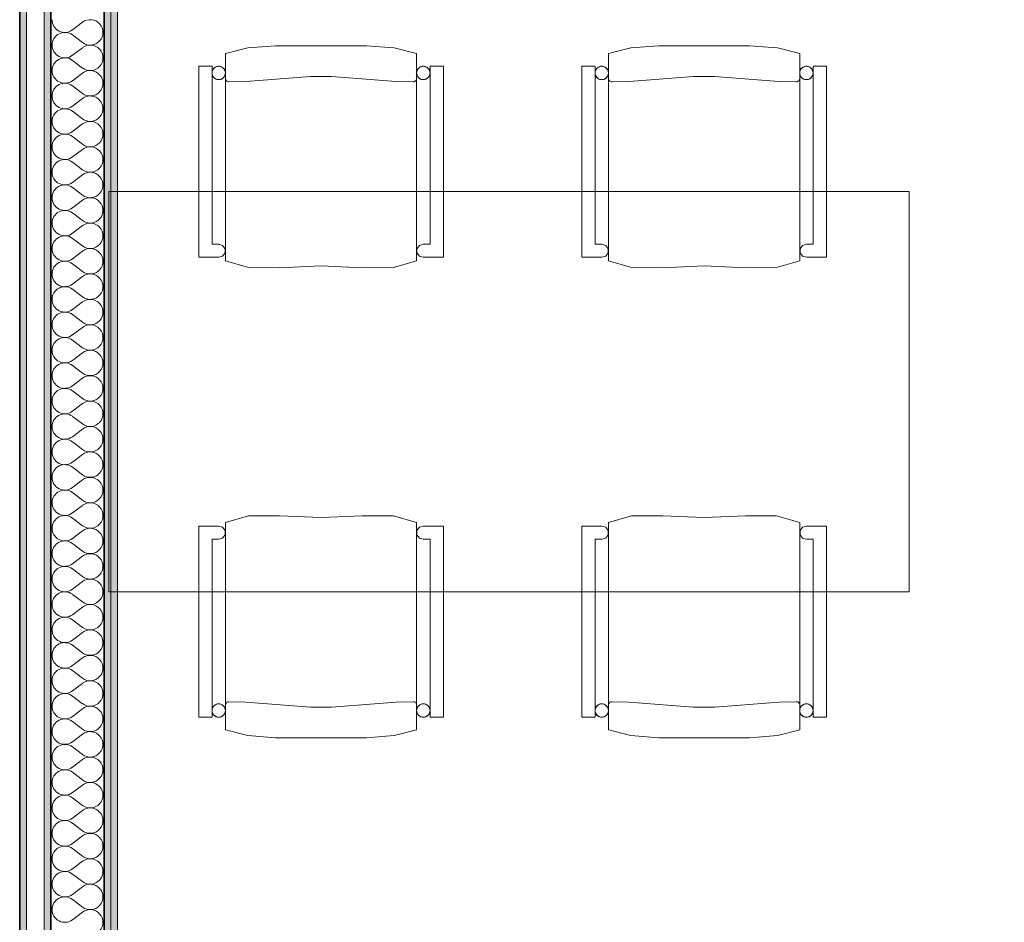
# Model space of a CAD drawing. Header units: centimetres. Extents: x -7.1 to 26.5, y -14.7 to 18.1.
# Tile 93 of 186: x 16.1 to 18.3, y -0.2 to 1.8. Entities that reach past the tile are written whole.
import ezdxf

# ---------------------------------------------------------------- set-up
doc = ezdxf.new("R2010")
doc.units = ezdxf.units.CM
doc.header["$LTSCALE"] = 10
doc.header["$PDMODE"] = 65
doc.linetypes.add('AUSGEZOGEN', pattern=[0])
for name, color, linetype in [('XR$1$015 Murs intérieurs', 7, 'Continuous'), ('XR$1$015 Murs intérieurs – Lignes de séparation des couches', 7, 'Continuous'), ('XR$1$065 Mobilier installé', 7, 'Continuous'), ('XR$1$080 Définition des locaux – Contour', 7, 'Continuous'), ('XR$2$105 Cotations100', 7, 'Continuous'), ('XR$3$015 Murs intérieurs – Hachures des composants', 7, 'Continuous')]:
    doc.layers.add(name, color=color, linetype=linetype)
doc.styles.add('ARIAL', font='arial.ttf')
doc.dimstyles.new('DIMSTYLE_3', dxfattribs={"dimtxt": 0.2, "dimasz": 0.3, "dimexe": 0, "dimexo": 0, "dimgap": 0.1, "dimtad": 2, "dimrnd": 0.005, "dimzin": 4, "dimdsep": 46, "dimtxsty": 'ARIAL', "dimblk1": 'ALL_ML_STRICH', "dimblk2": 'ALL_ML_STRICH', "dimsah": 1, "dimcen": 0, "dimclrd": 7, "dimclre": 7, "dimclrt": 7, "dimadec": 0, "dimazin": 0, "dimtfac": 1, "dimtdec": 0, "dimtix": 1, "dimtmove": 2, "dimatfit": 3, "dimfxl": 0, "dimtzin": 0, "dimlwd": 0, "dimlwe": 18, "dimarcsym": 0})

# ---------------------------------------------------------------- blocks, each defined once
blk = doc.blocks.new('ALL_ML_STRICH')
at = {"color": 0, "linetype": 'ByBlock', "lineweight": -2}
for p, q in [((0, -0.5), (0, 0.5)), ((-0.3, -0.3), (0.3, 0.3)), ((-1, 0), (0.5, 0))]:
    blk.add_line(p, q, dxfattribs=at)
blk = doc.blocks.new('*D212')
at = {"layer": 'DEFPOINTS', "color": 7, "linetype": 'AUSGEZOGEN', "lineweight": 18, "transparency": 16777216}
for p in [(15.9718, -0.1778), (14.0318, -0.5792), (14.0318, -0.7062)]:
    blk.add_point(p, dxfattribs=at)
at = {"layer": 'XR$2$105 Cotations100', "color": 7, "linetype": 'AUSGEZOGEN', "lineweight": -2, "transparency": 16777216}
for p, q in [((14.0318, -0.5792), (14.0318, -0.5792)), ((14.0318, -0.5792), (15.9718, -0.5792)), ((15.9718, -0.5792), (15.9718, -0.5792))]:
    blk.add_line(p, q, dxfattribs=at)
at = {"layer": 'XR$2$105 Cotations100', "color": 7, "linetype": 'AUSGEZOGEN', "lineweight": 18, "transparency": 16777216, "xscale": 0.3, "yscale": 0.3, "zscale": 0.3, "rotation": 180}
blk.add_blockref('ALL_ML_STRICH', (14.0318, -0.5792), dxfattribs=at)
at = {"layer": 'XR$2$105 Cotations100', "color": 7, "linetype": 'AUSGEZOGEN', "lineweight": 18, "transparency": 16777216, "xscale": 0.3, "yscale": 0.3, "zscale": 0.3}
blk.add_blockref('ALL_ML_STRICH', (15.9718, -0.5792), dxfattribs=at)
at = {"layer": 'XR$2$105 Cotations100', "color": 7, "linetype": 'AUSGEZOGEN', "lineweight": 18, "transparency": 16777216, "insert": (15.0137, -0.3758), "char_height": 0.2, "width": 0.64, "attachment_point": 5, "style": 'ARIAL'}
blk.add_mtext('\\W0.80;\\A1;{\\A1;{1.94\\H0.132000;\\S^ ;}}', dxfattribs=at)
blk = doc.blocks.new('COMPLEXOBJECT_207')
at = {"layer": 'XR$3$015 Murs intérieurs – Hachures des composants', "color": 8, "linetype": 'AUSGEZOGEN', "lineweight": 13, "transparency": 33554687}
for p, q in [((16.2632, 1.8229), (16.2403, 1.8057)), ((16.2632, 1.7771), (16.2403, 1.7943)), ((16.2632, 1.7657), (16.2403, 1.7486)), ((16.2632, 1.72), (16.2403, 1.7371)), ((16.2632, 1.7086), (16.2403, 1.6914)), ((16.2632, 1.6629), (16.2403, 1.68)), ((16.2632, 1.6514), (16.2403, 1.6343)), ((16.2632, 1.6057), (16.2403, 1.6229)), ((16.2632, 1.5943), (16.2403, 1.5771)), ((16.2632, 1.5486), (16.2403, 1.5657)), ((16.2632, 1.5371), (16.2403, 1.52)), ((16.2632, 1.4914), (16.2403, 1.5086)), ((16.2632, 1.48), (16.2403, 1.4629)), ((16.2632, 1.4343), (16.2403, 1.4514)), ((16.2632, 1.4229), (16.2403, 1.4057)), ((16.2632, 1.3771), (16.2403, 1.3943)), ((16.2632, 1.3657), (16.2403, 1.3486)), ((16.2632, 1.32), (16.2403, 1.3371)), ((16.2632, 1.3086), (16.2403, 1.2914)), ((16.2632, 1.2629), (16.2403, 1.28)), ((16.2632, 1.2514), (16.2403, 1.2343)), ((16.2632, 1.2057), (16.2403, 1.2229)), ((16.2632, 1.1943), (16.2403, 1.1771)), ((16.2632, 1.1486), (16.2403, 1.1657)), ((16.2632, 1.1371), (16.2403, 1.12)), ((16.2632, 1.0914), (16.2403, 1.1086)), ((16.2632, 1.08), (16.2403, 1.0629)), ((16.2632, 1.0343), (16.2403, 1.0514)), ((16.2632, 1.0229), (16.2403, 1.0057)), ((16.2632, 0.9771), (16.2403, 0.9943)), ((16.2632, 0.9657), (16.2403, 0.9486)), ((16.2632, 0.92), (16.2403, 0.9371)), ((16.2632, 0.9086), (16.2403, 0.8914)), ((16.2632, 0.8629), (16.2403, 0.88)), ((16.2632, 0.8514), (16.2403, 0.8343)), ((16.2632, 0.8057), (16.2403, 0.8229)), ((16.2632, 0.7943), (16.2403, 0.7771)), ((16.2632, 0.7486), (16.2403, 0.7657)), ((16.2632, 0.7371), (16.2403, 0.72)), ((16.2632, 0.6914), (16.2403, 0.7086)), ((16.2632, 0.68), (16.2403, 0.6629)), ((16.2632, 0.6343), (16.2403, 0.6514)), ((16.2632, 0.6229), (16.2403, 0.6057)), ((16.2632, 0.5771), (16.2403, 0.5943)), ((16.2632, 0.5657), (16.2403, 0.5486)), ((16.2632, 0.52), (16.2403, 0.5371)), ((16.2632, 0.5086), (16.2403, 0.4914)), ((16.2632, 0.4629), (16.2403, 0.48)), ((16.2632, 0.4514), (16.2403, 0.4343)), ((16.2632, 0.4057), (16.2403, 0.4229)), ((16.2632, 0.3943), (16.2403, 0.3771)), ((16.2632, 0.3486), (16.2403, 0.3657)), ((16.2632, 0.3371), (16.2403, 0.32)), ((16.2632, 0.2914), (16.2403, 0.3086)), ((16.2632, 0.28), (16.2403, 0.2629)), ((16.2632, 0.2343), (16.2403, 0.2514)), ((16.2632, 0.2229), (16.2403, 0.2057)), ((16.2632, 0.1771), (16.2403, 0.1943)), ((16.2632, 0.1657), (16.2403, 0.1486)), ((16.2632, 0.12), (16.2403, 0.1371)), ((16.2632, 0.1086), (16.2403, 0.0914)), ((16.2632, 0.0629), (16.2403, 0.08)), ((16.2632, 0.0514), (16.2403, 0.0343)), ((16.2632, 0.0057), (16.2403, 0.0229)), ((16.2632, -0.0057), (16.2403, -0.0229)), ((16.2632, -0.0514), (16.2403, -0.0343)), ((16.2632, -0.0629), (16.2403, -0.08)), ((16.2632, -0.1086), (16.2403, -0.0914)), ((16.2632, -0.12), (16.2403, -0.1371)), ((16.2632, -0.1657), (16.2403, -0.1486)), ((16.2632, -0.1771), (16.2403, -0.1943))]:
    blk.add_line(p, q, dxfattribs=at)
for centre, start, end in [((16.2232, 1.8286), 180, 306.8699), ((16.2803, 1.8), 233.1301, 126.8699), ((16.2232, 1.7714), 53.1301, 180), ((16.2232, 1.7714), 180, 306.8699), ((16.2803, 1.7429), 233.1301, 126.8699), ((16.2232, 1.7143), 53.1301, 180), ((16.2232, 1.7143), 180, 306.8699), ((16.2803, 1.6857), 233.1301, 126.8699), ((16.2232, 1.6571), 53.1301, 180), ((16.2232, 1.6571), 180, 306.8699), ((16.2803, 1.6286), 233.1301, 126.8699), ((16.2232, 1.6), 53.1301, 180), ((16.2232, 1.6), 180, 306.8699), ((16.2803, 1.5714), 233.1301, 126.8699), ((16.2232, 1.5429), 53.1301, 180), ((16.2232, 1.5429), 180, 306.8699), ((16.2803, 1.5143), 233.1301, 126.8699), ((16.2232, 1.4857), 53.1301, 180), ((16.2232, 1.4857), 180, 306.8699), ((16.2803, 1.4571), 233.1301, 126.8699), ((16.2232, 1.4286), 53.1301, 180), ((16.2232, 1.4286), 180, 306.8699), ((16.2803, 1.4), 233.1301, 126.8699), ((16.2232, 1.3714), 53.1301, 180), ((16.2232, 1.3714), 180, 306.8699), ((16.2803, 1.3429), 233.1301, 126.8699), ((16.2232, 1.3143), 53.1301, 180), ((16.2232, 1.3143), 180, 306.8699), ((16.2803, 1.2857), 233.1301, 126.8699), ((16.2232, 1.2571), 53.1301, 180), ((16.2232, 1.2571), 180, 306.8699), ((16.2803, 1.2286), 233.1301, 126.8699), ((16.2232, 1.2), 53.1301, 180), ((16.2232, 1.2), 180, 306.8699), ((16.2803, 1.1714), 233.1301, 126.8699), ((16.2232, 1.1429), 53.1301, 180), ((16.2232, 1.1429), 180, 306.8699), ((16.2803, 1.1143), 233.1301, 126.8699), ((16.2232, 1.0857), 53.1301, 180), ((16.2232, 1.0857), 180, 306.8699), ((16.2803, 1.0571), 233.1301, 126.8699), ((16.2232, 1.0286), 53.1301, 180), ((16.2232, 1.0286), 180, 306.8699), ((16.2803, 1), 233.1301, 126.8699), ((16.2232, 0.9714), 53.1301, 180), ((16.2232, 0.9714), 180, 306.8699), ((16.2803, 0.9429), 233.1301, 126.8699), ((16.2232, 0.9143), 53.1301, 180), ((16.2232, 0.9143), 180, 306.8699), ((16.2803, 0.8857), 233.1301, 126.8699), ((16.2232, 0.8571), 53.1301, 180), ((16.2232, 0.8571), 180, 306.8699), ((16.2803, 0.8286), 233.1301, 126.8699), ((16.2232, 0.8), 53.1301, 180), ((16.2232, 0.8), 180, 306.8699), ((16.2803, 0.7714), 233.1301, 126.8699), ((16.2232, 0.7429), 53.1301, 180), ((16.2232, 0.7429), 180, 306.8699), ((16.2803, 0.7143), 233.1301, 126.8699), ((16.2232, 0.6857), 53.1301, 180), ((16.2232, 0.6857), 180, 306.8699), ((16.2803, 0.6571), 233.1301, 126.8699), ((16.2232, 0.6286), 53.1301, 180), ((16.2232, 0.6286), 180, 306.8699), ((16.2803, 0.6), 233.1301, 126.8699), ((16.2232, 0.5714), 53.1301, 180), ((16.2232, 0.5714), 180, 306.8699), ((16.2803, 0.5429), 233.1301, 126.8699), ((16.2232, 0.5143), 53.1301, 180), ((16.2232, 0.5143), 180, 306.8699), ((16.2803, 0.4857), 233.1301, 126.8699), ((16.2232, 0.4571), 53.1301, 180), ((16.2232, 0.4571), 180, 306.8699), ((16.2803, 0.4286), 233.1301, 126.8699), ((16.2232, 0.4), 53.1301, 180), ((16.2232, 0.4), 180, 306.8699), ((16.2803, 0.3714), 233.1301, 126.8699), ((16.2232, 0.3429), 53.1301, 180), ((16.2232, 0.3429), 180, 306.8699), ((16.2803, 0.3143), 233.1301, 126.8699), ((16.2232, 0.2857), 53.1301, 180), ((16.2232, 0.2857), 180, 306.8699), ((16.2803, 0.2571), 233.1301, 126.8699), ((16.2232, 0.2286), 53.1301, 180), ((16.2232, 0.2286), 180, 306.8699), ((16.2803, 0.2), 233.1301, 126.8699), ((16.2232, 0.1714), 53.1301, 180), ((16.2232, 0.1714), 180, 306.8699), ((16.2803, 0.1429), 233.1301, 126.8699), ((16.2232, 0.1143), 53.1301, 180), ((16.2232, 0.1143), 180, 306.8699), ((16.2803, 0.0857), 233.1301, 126.8699), ((16.2232, 0.0571), 53.1301, 180), ((16.2232, 0.0571), 180, 306.8699), ((16.2803, 0.0286), 233.1301, 126.8699), ((16.2232, 0), 53.1301, 180), ((16.2232, 0), 180, 306.8699), ((16.2803, -0.0286), 233.1301, 126.8699), ((16.2232, -0.0571), 53.1301, 180), ((16.2232, -0.0571), 180, 306.8699), ((16.2803, -0.0857), 233.1301, 126.8699), ((16.2232, -0.1143), 53.1301, 180), ((16.2232, -0.1143), 180, 306.8699), ((16.2803, -0.1429), 233.1301, 126.8699), ((16.2232, -0.1714), 53.1301, 180), ((16.2232, -0.1714), 180, 306.8699), ((16.2803, -0.2), 233.1301, 126.8699)]:
    blk.add_arc(centre, 0.0286, start, end, dxfattribs=at)

msp = doc.modelspace()

# ---------------------------------------------------------------- hatches: boundary and pattern name
at = {"layer": 'XR$3$015 Murs intérieurs – Hachures des composants', "linetype": 'AUSGEZOGEN', "lineweight": 13, "true_color": 0x202020, "transparency": 33554687}
for points in [[(16.3268, 6.2235), (16.3268, -3.6465), (16.3418, -3.6465), (16.3418, 6.2235)], [(16.3118, 6.2085), (16.3118, -3.6465), (16.3268, -3.6465), (16.3268, 6.2085)], [(16.1768, 6.0735), (16.1768, -3.6465), (16.1918, -3.6465), (16.1918, 6.0735)], [(16.1218, 6.0385), (16.1218, -3.6465), (16.1368, -3.6465), (16.1368, 6.0385)]]:
    msp.add_hatch(color=250, dxfattribs=at).paths.add_polyline_path(points)

# ---------------------------------------------------------------- linework, layer by layer
at = {"layer": 'XR$1$015 Murs intérieurs', "color": 7, "linetype": 'AUSGEZOGEN', "lineweight": 18, "transparency": 33554687}
for p, q in [((16.3418, -3.6465), (16.3418, 6.2385)), ((16.1768, 6.0735), (16.1768, -3.6465)), ((16.1368, -3.6465), (16.1368, 6.0385))]:
    msp.add_line(p, q, dxfattribs=at)
at = {"layer": 'XR$1$015 Murs intérieurs – Lignes de séparation des couches', "color": 7, "linetype": 'AUSGEZOGEN', "lineweight": 18, "transparency": 33554687}
msp.add_line((16.3268, -3.6465), (16.3268, 6.2085), dxfattribs=at)
at = {"layer": 'XR$1$015 Murs intérieurs – Lignes de séparation des couches', "color": 7, "linetype": 'AUSGEZOGEN', "lineweight": 35, "transparency": 33554687}
for p, q in [((16.3118, -3.6465), (16.3118, 6.0885)), ((16.1918, -3.6465), (16.1918, 6.0735)), ((16.1218, 5.9185), (16.1218, -3.6465))]:
    msp.add_line(p, q, dxfattribs=at)
at = {"layer": 'XR$1$065 Mobilier installé', "color": 8, "linetype": 'AUSGEZOGEN', "lineweight": 13, "transparency": 33554687}
for p, q in [((16.6345, 1.7652), (16.5842, 1.7525)), ((16.5842, 1.7525), (16.5842, 1.2867)), ((16.6972, 1.7702), (16.6345, 1.7652)), ((16.7992, 1.7702), (16.6972, 1.7702)), ((16.9012, 1.7702), (16.7992, 1.7702)), ((16.9639, 1.7652), (16.9012, 1.7702)), ((17.0142, 1.7525), (16.9639, 1.7652)), ((17.0142, 1.2867), (17.0142, 1.7525)), ((17.4454, 1.7525), (17.4957, 1.7652)), ((17.4454, 1.2867), (17.4454, 1.7525)), ((17.4957, 1.7652), (17.5584, 1.7702)), ((17.5584, 1.7702), (17.6604, 1.7702)), ((17.6604, 1.7702), (17.7624, 1.7702)), ((17.7624, 1.7702), (17.8251, 1.7652)), ((17.8251, 1.7652), (17.8754, 1.7525)), ((17.8754, 1.7525), (17.8754, 1.2867)), ((16.5542, 1.7239), (16.5242, 1.7239)), ((16.5242, 1.7239), (16.5242, 1.2946)), ((16.5542, 1.3241), (16.5542, 1.7239)), ((17.0742, 1.7239), (17.0442, 1.7239)), ((17.0442, 1.7239), (17.0442, 1.3241)), ((17.0742, 1.2946), (17.0742, 1.7239)), ((17.3854, 1.2946), (17.3854, 1.7239)), ((17.3854, 1.7239), (17.4154, 1.7239)), ((17.4154, 1.7239), (17.4154, 1.3241)), ((17.9054, 1.3241), (17.9054, 1.7239)), ((17.9054, 1.7239), (17.9354, 1.7239)), ((17.9354, 1.7239), (17.9354, 1.2946)), ((16.5844, 1.6949), (16.5842, 1.6963)), ((16.5849, 1.6936), (16.5844, 1.6949)), ((16.5856, 1.6924), (16.5849, 1.6936)), ((16.5865, 1.6913), (16.5856, 1.6924)), ((16.5876, 1.6904), (16.5865, 1.6913)), ((16.5888, 1.6897), (16.5876, 1.6904)), ((16.5901, 1.6892), (16.5888, 1.6897)), ((16.5915, 1.689), (16.5901, 1.6892)), ((16.5922, 1.689), (16.5915, 1.689)), ((16.6302, 1.69), (16.5922, 1.689)), ((16.7757, 1.701), (16.6302, 1.69)), ((16.8227, 1.701), (16.7757, 1.701)), ((16.9682, 1.69), (16.8227, 1.701)), ((17.0062, 1.689), (16.9682, 1.69)), ((17.0069, 1.689), (17.0062, 1.689)), ((17.0083, 1.6892), (17.0069, 1.689)), ((17.0096, 1.6897), (17.0083, 1.6892)), ((17.0108, 1.6904), (17.0096, 1.6897)), ((17.0119, 1.6913), (17.0108, 1.6904)), ((17.0128, 1.6924), (17.0119, 1.6913)), ((17.0135, 1.6936), (17.0128, 1.6924)), ((17.4461, 1.6936), (17.4468, 1.6924)), ((17.4468, 1.6924), (17.4477, 1.6913)), ((17.4477, 1.6913), (17.4488, 1.6904)), ((17.4488, 1.6904), (17.45, 1.6897)), ((17.45, 1.6897), (17.4513, 1.6892)), ((17.4513, 1.6892), (17.4527, 1.689)), ((17.4527, 1.689), (17.4534, 1.689)), ((17.4534, 1.689), (17.4914, 1.69)), ((17.4914, 1.69), (17.6369, 1.701)), ((17.6369, 1.701), (17.6839, 1.701)), ((17.6839, 1.701), (17.8294, 1.69)), ((17.8294, 1.69), (17.8674, 1.689)), ((17.8674, 1.689), (17.8681, 1.689)), ((17.8681, 1.689), (17.8695, 1.6892)), ((17.8695, 1.6892), (17.8708, 1.6897)), ((17.8708, 1.6897), (17.872, 1.6904)), ((17.872, 1.6904), (17.8731, 1.6913)), ((17.8731, 1.6913), (17.874, 1.6924)), ((17.874, 1.6924), (17.8747, 1.6936)), ((17.8747, 1.6936), (17.8751, 1.6949)), ((17.8751, 1.6949), (17.8754, 1.6963)), ((18.1218, 1.4425), (16.3218, 1.4425)), ((16.3218, 1.4425), (16.3218, 0.5425)), ((18.1218, 0.5425), (18.1218, 1.4425)), ((16.5692, 1.3241), (16.5542, 1.3241)), ((16.578, 1.3212), (16.5692, 1.3241)), ((16.5835, 1.3137), (16.578, 1.3212)), ((16.5835, 1.3045), (16.5835, 1.3137)), ((17.0204, 1.3212), (17.0149, 1.3137)), ((17.0149, 1.3137), (17.0149, 1.3045)), ((17.0292, 1.3241), (17.0204, 1.3212)), ((17.0442, 1.3241), (17.0292, 1.3241)), ((17.4154, 1.3241), (17.4304, 1.3241)), ((17.4304, 1.3241), (17.4392, 1.3212)), ((17.4392, 1.3212), (17.4446, 1.3137)), ((17.4446, 1.3137), (17.4446, 1.3045)), ((17.8761, 1.3137), (17.8816, 1.3212)), ((17.8761, 1.3045), (17.8761, 1.3137)), ((17.8816, 1.3212), (17.8904, 1.3241)), ((17.8904, 1.3241), (17.9054, 1.3241)), ((16.5242, 1.2946), (16.5692, 1.2946)), ((16.5692, 1.2946), (16.578, 1.297)), ((16.578, 1.297), (16.5835, 1.3045)), ((16.5842, 1.2867), (16.6361, 1.2715)), ((16.9623, 1.2715), (17.0142, 1.2867)), ((17.0149, 1.3045), (17.0204, 1.297)), ((17.0204, 1.297), (17.0292, 1.2946)), ((17.0292, 1.2946), (17.0742, 1.2946)), ((17.4304, 1.2946), (17.3854, 1.2946)), ((17.4392, 1.297), (17.4304, 1.2946)), ((17.4446, 1.3045), (17.4392, 1.297)), ((17.4973, 1.2715), (17.4454, 1.2867)), ((17.8754, 1.2867), (17.8235, 1.2715)), ((17.8816, 1.297), (17.8761, 1.3045)), ((17.8904, 1.2946), (17.8816, 1.297)), ((17.9354, 1.2946), (17.8904, 1.2946)), ((16.6361, 1.2715), (16.7062, 1.2712)), ((16.7062, 1.2712), (16.7992, 1.2754)), ((16.7992, 1.2754), (16.8922, 1.2712)), ((16.8922, 1.2712), (16.9623, 1.2715)), ((17.5674, 1.2712), (17.4973, 1.2715)), ((17.6604, 1.2754), (17.5674, 1.2712)), ((17.7533, 1.2712), (17.6604, 1.2754)), ((17.8235, 1.2715), (17.7533, 1.2712)), ((16.5842, 0.6982), (16.6361, 0.7135)), ((16.6361, 0.7135), (16.7062, 0.7137)), ((16.7062, 0.7137), (16.7992, 0.7095)), ((16.7992, 0.7095), (16.8922, 0.7137)), ((16.8922, 0.7137), (16.9623, 0.7135)), ((16.9623, 0.7135), (17.0142, 0.6982)), ((17.4973, 0.7135), (17.4454, 0.6982)), ((17.5674, 0.7137), (17.4973, 0.7135)), ((17.6604, 0.7095), (17.5674, 0.7137)), ((17.7533, 0.7137), (17.6604, 0.7095)), ((17.8235, 0.7135), (17.7533, 0.7137)), ((17.8754, 0.6982), (17.8235, 0.7135)), ((16.5242, 0.6903), (16.5692, 0.6903)), ((16.5242, 0.261), (16.5242, 0.6903)), ((16.5692, 0.6903), (16.578, 0.6879)), ((16.578, 0.6879), (16.5835, 0.6804)), ((16.5842, 0.2324), (16.5842, 0.6982)), ((17.0142, 0.6982), (17.0142, 0.2324)), ((17.0149, 0.6804), (17.0204, 0.6879)), ((17.0204, 0.6879), (17.0292, 0.6903)), ((17.0292, 0.6903), (17.0742, 0.6903)), ((17.0742, 0.6903), (17.0742, 0.261)), ((17.4304, 0.6903), (17.3854, 0.6903)), ((17.3854, 0.6903), (17.3854, 0.261)), ((17.4392, 0.6879), (17.4304, 0.6903)), ((17.4446, 0.6804), (17.4392, 0.6879)), ((17.4454, 0.6982), (17.4454, 0.2324)), ((17.8754, 0.2324), (17.8754, 0.6982)), ((17.8816, 0.6879), (17.8761, 0.6804)), ((17.8904, 0.6903), (17.8816, 0.6879)), ((17.9354, 0.6903), (17.8904, 0.6903)), ((17.9354, 0.261), (17.9354, 0.6903)), ((16.5835, 0.6712), (16.578, 0.6637)), ((16.5835, 0.6804), (16.5835, 0.6712)), ((17.0149, 0.6712), (17.0149, 0.6804)), ((17.0204, 0.6637), (17.0149, 0.6712)), ((17.4392, 0.6637), (17.4446, 0.6712)), ((17.4446, 0.6712), (17.4446, 0.6804)), ((17.8761, 0.6804), (17.8761, 0.6712)), ((17.8761, 0.6712), (17.8816, 0.6637)), ((16.5692, 0.6608), (16.5542, 0.6608)), ((16.5542, 0.6608), (16.5542, 0.261)), ((16.578, 0.6637), (16.5692, 0.6608)), ((17.0292, 0.6608), (17.0204, 0.6637)), ((17.0442, 0.6608), (17.0292, 0.6608)), ((17.0442, 0.261), (17.0442, 0.6608)), ((17.4154, 0.6608), (17.4304, 0.6608)), ((17.4154, 0.261), (17.4154, 0.6608)), ((17.4304, 0.6608), (17.4392, 0.6637)), ((17.8816, 0.6637), (17.8904, 0.6608)), ((17.8904, 0.6608), (17.9054, 0.6608)), ((17.9054, 0.6608), (17.9054, 0.261)), ((16.3218, 0.5425), (18.1218, 0.5425)), ((16.5844, 0.29), (16.5842, 0.2886)), ((16.5849, 0.2913), (16.5844, 0.29)), ((16.5856, 0.2925), (16.5849, 0.2913)), ((16.5865, 0.2936), (16.5856, 0.2925)), ((16.5876, 0.2945), (16.5865, 0.2936)), ((16.5888, 0.2952), (16.5876, 0.2945)), ((16.5901, 0.2957), (16.5888, 0.2952)), ((16.5915, 0.2959), (16.5901, 0.2957)), ((16.5922, 0.2959), (16.5915, 0.2959)), ((16.6302, 0.2949), (16.5922, 0.2959)), ((16.7757, 0.2839), (16.6302, 0.2949)), ((16.9682, 0.2949), (16.8227, 0.2839)), ((17.0062, 0.2959), (16.9682, 0.2949)), ((17.0069, 0.2959), (17.0062, 0.2959)), ((17.0083, 0.2957), (17.0069, 0.2959)), ((17.0096, 0.2952), (17.0083, 0.2957)), ((17.0108, 0.2945), (17.0096, 0.2952)), ((17.0119, 0.2936), (17.0108, 0.2945)), ((17.0128, 0.2925), (17.0119, 0.2936)), ((17.0135, 0.2913), (17.0128, 0.2925)), ((17.4461, 0.2913), (17.4468, 0.2925)), ((17.4468, 0.2925), (17.4477, 0.2936)), ((17.4477, 0.2936), (17.4488, 0.2945)), ((17.4488, 0.2945), (17.45, 0.2952)), ((17.45, 0.2952), (17.4513, 0.2957)), ((17.4513, 0.2957), (17.4527, 0.2959)), ((17.4527, 0.2959), (17.4534, 0.2959)), ((17.4534, 0.2959), (17.4914, 0.2949)), ((17.4914, 0.2949), (17.6369, 0.2839)), ((17.6839, 0.2839), (17.8294, 0.2949)), ((17.8294, 0.2949), (17.8674, 0.2959)), ((17.8674, 0.2959), (17.8681, 0.2959)), ((17.8681, 0.2959), (17.8695, 0.2957)), ((17.8695, 0.2957), (17.8708, 0.2952)), ((17.8708, 0.2952), (17.872, 0.2945)), ((17.872, 0.2945), (17.8731, 0.2936)), ((17.8731, 0.2936), (17.874, 0.2925)), ((17.874, 0.2925), (17.8747, 0.2913)), ((17.8747, 0.2913), (17.8751, 0.29)), ((17.8751, 0.29), (17.8754, 0.2886)), ((16.8227, 0.2839), (16.7757, 0.2839)), ((17.6369, 0.2839), (17.6839, 0.2839)), ((16.5542, 0.261), (16.5242, 0.261)), ((17.0742, 0.261), (17.0442, 0.261)), ((17.3854, 0.261), (17.4154, 0.261)), ((17.9054, 0.261), (17.9354, 0.261)), ((16.6345, 0.2198), (16.5842, 0.2324)), ((17.0142, 0.2324), (16.9639, 0.2198)), ((17.4454, 0.2324), (17.4957, 0.2198)), ((17.8251, 0.2198), (17.8754, 0.2324)), ((16.6972, 0.2147), (16.6345, 0.2198)), ((16.7992, 0.2147), (16.6972, 0.2147)), ((16.9012, 0.2147), (16.7992, 0.2147)), ((16.9639, 0.2198), (16.9012, 0.2147)), ((17.4957, 0.2198), (17.5584, 0.2147)), ((17.5584, 0.2147), (17.6604, 0.2147)), ((17.6604, 0.2147), (17.7624, 0.2147)), ((17.7624, 0.2147), (17.8251, 0.2198))]:
    msp.add_line(p, q, dxfattribs=at)
for points in [[(16.5842, 1.2867), (16.6361, 1.2715), (16.7062, 1.2712), (16.7992, 1.2754), (16.8922, 1.2712), (16.9623, 1.2715), (17.0142, 1.2867), (17.0142, 1.7525), (16.9639, 1.7652), (16.9012, 1.7702), (16.7992, 1.7702), (16.6972, 1.7702), (16.6345, 1.7652), (16.5842, 1.7525), (16.5842, 1.2867)], [(17.8754, 1.2867), (17.8235, 1.2715), (17.7533, 1.2712), (17.6604, 1.2754), (17.5674, 1.2712), (17.4973, 1.2715), (17.4454, 1.2867), (17.4454, 1.7525), (17.4957, 1.7652), (17.5584, 1.7702), (17.6604, 1.7702), (17.7624, 1.7702), (17.8251, 1.7652), (17.8754, 1.7525), (17.8754, 1.2867)], [(16.5242, 1.2946), (16.5692, 1.2946), (16.578, 1.297), (16.5835, 1.3045), (16.5835, 1.3137), (16.578, 1.3212), (16.5692, 1.3241), (16.5542, 1.3241), (16.5542, 1.7239), (16.5242, 1.7239), (16.5242, 1.2946)], [(16.5692, 1.7239), (16.5666, 1.7237), (16.5641, 1.723), (16.5617, 1.7219), (16.5595, 1.7204), (16.5577, 1.7186), (16.5562, 1.7165), (16.5551, 1.7141), (16.5544, 1.7116), (16.5542, 1.709), (16.5544, 1.7064), (16.5551, 1.7038), (16.5562, 1.7015), (16.5577, 1.6993), (16.5595, 1.6975), (16.5617, 1.696), (16.5641, 1.6949), (16.5666, 1.6942), (16.5692, 1.694), (16.5718, 1.6942), (16.5743, 1.6949), (16.5767, 1.696), (16.5788, 1.6975), (16.5807, 1.6993), (16.5822, 1.7015), (16.5833, 1.7038), (16.584, 1.7064), (16.5842, 1.709), (16.584, 1.7116), (16.5833, 1.7141), (16.5822, 1.7165), (16.5807, 1.7186), (16.5788, 1.7204), (16.5767, 1.7219), (16.5743, 1.723), (16.5718, 1.7237), (16.5692, 1.7239)], [(17.0292, 1.7239), (17.0266, 1.7237), (17.0241, 1.723), (17.0217, 1.7219), (17.0195, 1.7204), (17.0177, 1.7186), (17.0162, 1.7165), (17.0151, 1.7141), (17.0144, 1.7116), (17.0142, 1.709), (17.0144, 1.7064), (17.0151, 1.7038), (17.0162, 1.7015), (17.0177, 1.6993), (17.0195, 1.6975), (17.0217, 1.696), (17.0241, 1.6949), (17.0266, 1.6942), (17.0292, 1.694), (17.0318, 1.6942), (17.0343, 1.6949), (17.0367, 1.696), (17.0388, 1.6975), (17.0407, 1.6993), (17.0422, 1.7015), (17.0433, 1.7038), (17.044, 1.7064), (17.0442, 1.709), (17.044, 1.7116), (17.0433, 1.7141), (17.0422, 1.7165), (17.0407, 1.7186), (17.0388, 1.7204), (17.0367, 1.7219), (17.0343, 1.723), (17.0318, 1.7237), (17.0292, 1.7239)], [(17.0442, 1.3241), (17.0292, 1.3241), (17.0204, 1.3212), (17.0149, 1.3137), (17.0149, 1.3045), (17.0204, 1.297), (17.0292, 1.2946), (17.0742, 1.2946), (17.0742, 1.7239), (17.0442, 1.7239), (17.0442, 1.3241)], [(17.4154, 1.3241), (17.4304, 1.3241), (17.4392, 1.3212), (17.4446, 1.3137), (17.4446, 1.3045), (17.4392, 1.297), (17.4304, 1.2946), (17.3854, 1.2946), (17.3854, 1.7239), (17.4154, 1.7239), (17.4154, 1.3241)], [(17.4304, 1.7239), (17.433, 1.7237), (17.4355, 1.723), (17.4379, 1.7219), (17.44, 1.7204), (17.4419, 1.7186), (17.4434, 1.7165), (17.4445, 1.7141), (17.4452, 1.7116), (17.4454, 1.709), (17.4452, 1.7064), (17.4445, 1.7038), (17.4434, 1.7015), (17.4419, 1.6993), (17.44, 1.6975), (17.4379, 1.696), (17.4355, 1.6949), (17.433, 1.6942), (17.4304, 1.694), (17.4278, 1.6942), (17.4253, 1.6949), (17.4229, 1.696), (17.4207, 1.6975), (17.4189, 1.6993), (17.4174, 1.7015), (17.4163, 1.7038), (17.4156, 1.7064), (17.4154, 1.709), (17.4156, 1.7116), (17.4163, 1.7141), (17.4174, 1.7165), (17.4189, 1.7186), (17.4207, 1.7204), (17.4229, 1.7219), (17.4253, 1.723), (17.4278, 1.7237), (17.4304, 1.7239)], [(17.8904, 1.7239), (17.893, 1.7237), (17.8955, 1.723), (17.8979, 1.7219), (17.9, 1.7204), (17.9019, 1.7186), (17.9034, 1.7165), (17.9045, 1.7141), (17.9052, 1.7116), (17.9054, 1.709), (17.9052, 1.7064), (17.9045, 1.7038), (17.9034, 1.7015), (17.9019, 1.6993), (17.9, 1.6975), (17.8979, 1.696), (17.8955, 1.6949), (17.893, 1.6942), (17.8904, 1.694), (17.8878, 1.6942), (17.8853, 1.6949), (17.8829, 1.696), (17.8807, 1.6975), (17.8789, 1.6993), (17.8774, 1.7015), (17.8763, 1.7038), (17.8756, 1.7064), (17.8754, 1.709), (17.8756, 1.7116), (17.8763, 1.7141), (17.8774, 1.7165), (17.8789, 1.7186), (17.8807, 1.7204), (17.8829, 1.7219), (17.8853, 1.723), (17.8878, 1.7237), (17.8904, 1.7239)], [(17.9354, 1.2946), (17.8904, 1.2946), (17.8816, 1.297), (17.8761, 1.3045), (17.8761, 1.3137), (17.8816, 1.3212), (17.8904, 1.3241), (17.9054, 1.3241), (17.9054, 1.7239), (17.9354, 1.7239), (17.9354, 1.2946)], [(16.5842, 0.6982), (16.6361, 0.7135), (16.7062, 0.7137), (16.7992, 0.7095), (16.8922, 0.7137), (16.9623, 0.7135), (17.0142, 0.6982), (17.0142, 0.2324), (16.9639, 0.2198), (16.9012, 0.2147), (16.7992, 0.2147), (16.6972, 0.2147), (16.6345, 0.2198), (16.5842, 0.2324), (16.5842, 0.6982)], [(17.8754, 0.6982), (17.8235, 0.7135), (17.7533, 0.7137), (17.6604, 0.7095), (17.5674, 0.7137), (17.4973, 0.7135), (17.4454, 0.6982), (17.4454, 0.2324), (17.4957, 0.2198), (17.5584, 0.2147), (17.6604, 0.2147), (17.7624, 0.2147), (17.8251, 0.2198), (17.8754, 0.2324), (17.8754, 0.6982)], [(16.5242, 0.6903), (16.5692, 0.6903), (16.578, 0.6879), (16.5835, 0.6804), (16.5835, 0.6712), (16.578, 0.6637), (16.5692, 0.6608), (16.5542, 0.6608), (16.5542, 0.261), (16.5242, 0.261), (16.5242, 0.6903)], [(17.0442, 0.6608), (17.0292, 0.6608), (17.0204, 0.6637), (17.0149, 0.6712), (17.0149, 0.6804), (17.0204, 0.6879), (17.0292, 0.6903), (17.0742, 0.6903), (17.0742, 0.261), (17.0442, 0.261), (17.0442, 0.6608)], [(17.4154, 0.6608), (17.4304, 0.6608), (17.4392, 0.6637), (17.4446, 0.6712), (17.4446, 0.6804), (17.4392, 0.6879), (17.4304, 0.6903), (17.3854, 0.6903), (17.3854, 0.261), (17.4154, 0.261), (17.4154, 0.6608)], [(17.9354, 0.6903), (17.8904, 0.6903), (17.8816, 0.6879), (17.8761, 0.6804), (17.8761, 0.6712), (17.8816, 0.6637), (17.8904, 0.6608), (17.9054, 0.6608), (17.9054, 0.261), (17.9354, 0.261), (17.9354, 0.6903)], [(16.5692, 0.261), (16.5666, 0.2612), (16.5641, 0.2619), (16.5617, 0.263), (16.5595, 0.2645), (16.5577, 0.2663), (16.5562, 0.2685), (16.5551, 0.2708), (16.5544, 0.2733), (16.5542, 0.276), (16.5544, 0.2786), (16.5551, 0.2811), (16.5562, 0.2834), (16.5577, 0.2856), (16.5595, 0.2874), (16.5617, 0.2889), (16.5641, 0.29), (16.5666, 0.2907), (16.5692, 0.2909), (16.5718, 0.2907), (16.5743, 0.29), (16.5767, 0.2889), (16.5788, 0.2874), (16.5807, 0.2856), (16.5822, 0.2834), (16.5833, 0.2811), (16.584, 0.2786), (16.5842, 0.276), (16.584, 0.2733), (16.5833, 0.2708), (16.5822, 0.2685), (16.5807, 0.2663), (16.5788, 0.2645), (16.5767, 0.263), (16.5743, 0.2619), (16.5718, 0.2612), (16.5692, 0.261)], [(17.0292, 0.261), (17.0266, 0.2612), (17.0241, 0.2619), (17.0217, 0.263), (17.0195, 0.2645), (17.0177, 0.2663), (17.0162, 0.2685), (17.0151, 0.2708), (17.0144, 0.2733), (17.0142, 0.276), (17.0144, 0.2786), (17.0151, 0.2811), (17.0162, 0.2834), (17.0177, 0.2856), (17.0195, 0.2874), (17.0217, 0.2889), (17.0241, 0.29), (17.0266, 0.2907), (17.0292, 0.2909), (17.0318, 0.2907), (17.0343, 0.29), (17.0367, 0.2889), (17.0388, 0.2874), (17.0407, 0.2856), (17.0422, 0.2834), (17.0433, 0.2811), (17.044, 0.2786), (17.0442, 0.276), (17.044, 0.2733), (17.0433, 0.2708), (17.0422, 0.2685), (17.0407, 0.2663), (17.0388, 0.2645), (17.0367, 0.263), (17.0343, 0.2619), (17.0318, 0.2612), (17.0292, 0.261)], [(17.4304, 0.261), (17.433, 0.2612), (17.4355, 0.2619), (17.4379, 0.263), (17.44, 0.2645), (17.4419, 0.2663), (17.4434, 0.2685), (17.4445, 0.2708), (17.4452, 0.2733), (17.4454, 0.276), (17.4452, 0.2786), (17.4445, 0.2811), (17.4434, 0.2834), (17.4419, 0.2856), (17.44, 0.2874), (17.4379, 0.2889), (17.4355, 0.29), (17.433, 0.2907), (17.4304, 0.2909), (17.4278, 0.2907), (17.4253, 0.29), (17.4229, 0.2889), (17.4207, 0.2874), (17.4189, 0.2856), (17.4174, 0.2834), (17.4163, 0.2811), (17.4156, 0.2786), (17.4154, 0.276), (17.4156, 0.2733), (17.4163, 0.2708), (17.4174, 0.2685), (17.4189, 0.2663), (17.4207, 0.2645), (17.4229, 0.263), (17.4253, 0.2619), (17.4278, 0.2612), (17.4304, 0.261)], [(17.8904, 0.261), (17.893, 0.2612), (17.8955, 0.2619), (17.8979, 0.263), (17.9, 0.2645), (17.9019, 0.2663), (17.9034, 0.2685), (17.9045, 0.2708), (17.9052, 0.2733), (17.9054, 0.276), (17.9052, 0.2786), (17.9045, 0.2811), (17.9034, 0.2834), (17.9019, 0.2856), (17.9, 0.2874), (17.8979, 0.2889), (17.8955, 0.29), (17.893, 0.2907), (17.8904, 0.2909), (17.8878, 0.2907), (17.8853, 0.29), (17.8829, 0.2889), (17.8807, 0.2874), (17.8789, 0.2856), (17.8774, 0.2834), (17.8763, 0.2811), (17.8756, 0.2786), (17.8754, 0.276), (17.8756, 0.2733), (17.8763, 0.2708), (17.8774, 0.2685), (17.8789, 0.2663), (17.8807, 0.2645), (17.8829, 0.263), (17.8853, 0.2619), (17.8878, 0.2612), (17.8904, 0.261)]]:
    msp.add_lwpolyline(points, close=True, dxfattribs=at)
for points in [[(16.5692, 1.7239), (16.5671, 1.7238), (16.5651, 1.7234), (16.5632, 1.7227), (16.5614, 1.7218), (16.5597, 1.7206), (16.5582, 1.7192), (16.5569, 1.7176), (16.5559, 1.7159), (16.5551, 1.714), (16.5545, 1.712), (16.5542, 1.71), (16.5542, 1.7079), (16.5545, 1.7059), (16.5551, 1.7039), (16.5559, 1.7021), (16.5569, 1.7003), (16.5582, 1.6987), (16.5597, 1.6973), (16.5614, 1.6961), (16.5632, 1.6952), (16.5651, 1.6945), (16.5671, 1.6941), (16.5692, 1.694)], [(16.5692, 1.694), (16.5712, 1.6941), (16.5732, 1.6945), (16.5752, 1.6952), (16.577, 1.6961), (16.5787, 1.6973), (16.5802, 1.6987), (16.5814, 1.7003), (16.5825, 1.7021), (16.5833, 1.7039), (16.5839, 1.7059), (16.5842, 1.7079), (16.5842, 1.71), (16.5839, 1.712), (16.5833, 1.714), (16.5825, 1.7159), (16.5814, 1.7176), (16.5802, 1.7192), (16.5787, 1.7206), (16.577, 1.7218), (16.5752, 1.7227), (16.5732, 1.7234), (16.5712, 1.7238), (16.5692, 1.7239)], [(17.0292, 1.7239), (17.0271, 1.7238), (17.0251, 1.7234), (17.0232, 1.7227), (17.0214, 1.7218), (17.0197, 1.7206), (17.0182, 1.7192), (17.0169, 1.7176), (17.0159, 1.7159), (17.0151, 1.714), (17.0145, 1.712), (17.0142, 1.71), (17.0142, 1.7079), (17.0145, 1.7059), (17.0151, 1.7039), (17.0159, 1.7021), (17.0169, 1.7003), (17.0182, 1.6987), (17.0197, 1.6973), (17.0214, 1.6961), (17.0232, 1.6952), (17.0251, 1.6945), (17.0271, 1.6941), (17.0292, 1.694)], [(17.0292, 1.694), (17.0312, 1.6941), (17.0332, 1.6945), (17.0352, 1.6952), (17.037, 1.6961), (17.0387, 1.6973), (17.0402, 1.6987), (17.0414, 1.7003), (17.0425, 1.7021), (17.0433, 1.7039), (17.0439, 1.7059), (17.0442, 1.7079), (17.0442, 1.71), (17.0439, 1.712), (17.0433, 1.714), (17.0425, 1.7159), (17.0414, 1.7176), (17.0402, 1.7192), (17.0387, 1.7206), (17.037, 1.7218), (17.0352, 1.7227), (17.0332, 1.7234), (17.0312, 1.7238), (17.0292, 1.7239)], [(17.4304, 1.7239), (17.4283, 1.7238), (17.4263, 1.7234), (17.4244, 1.7227), (17.4226, 1.7218), (17.4209, 1.7206), (17.4194, 1.7192), (17.4181, 1.7176), (17.4171, 1.7159), (17.4162, 1.714), (17.4157, 1.712), (17.4154, 1.71), (17.4154, 1.7079), (17.4157, 1.7059), (17.4162, 1.7039), (17.4171, 1.7021), (17.4181, 1.7003), (17.4194, 1.6987), (17.4209, 1.6973), (17.4226, 1.6961), (17.4244, 1.6952), (17.4263, 1.6945), (17.4283, 1.6941), (17.4304, 1.694)], [(17.4304, 1.694), (17.4324, 1.6941), (17.4344, 1.6945), (17.4364, 1.6952), (17.4382, 1.6961), (17.4398, 1.6973), (17.4413, 1.6987), (17.4426, 1.7003), (17.4437, 1.7021), (17.4445, 1.7039), (17.4451, 1.7059), (17.4453, 1.7079), (17.4453, 1.71), (17.4451, 1.712), (17.4445, 1.714), (17.4437, 1.7159), (17.4426, 1.7176), (17.4413, 1.7192), (17.4398, 1.7206), (17.4382, 1.7218), (17.4364, 1.7227), (17.4344, 1.7234), (17.4324, 1.7238), (17.4304, 1.7239)], [(17.8904, 1.7239), (17.8883, 1.7238), (17.8863, 1.7234), (17.8844, 1.7227), (17.8826, 1.7218), (17.8809, 1.7206), (17.8794, 1.7192), (17.8781, 1.7176), (17.8771, 1.7159), (17.8762, 1.714), (17.8757, 1.712), (17.8754, 1.71), (17.8754, 1.7079), (17.8757, 1.7059), (17.8762, 1.7039), (17.8771, 1.7021), (17.8781, 1.7003), (17.8794, 1.6987), (17.8809, 1.6973), (17.8826, 1.6961), (17.8844, 1.6952), (17.8863, 1.6945), (17.8883, 1.6941), (17.8904, 1.694)], [(17.8904, 1.694), (17.8924, 1.6941), (17.8944, 1.6945), (17.8964, 1.6952), (17.8982, 1.6961), (17.8998, 1.6973), (17.9013, 1.6987), (17.9026, 1.7003), (17.9037, 1.7021), (17.9045, 1.7039), (17.9051, 1.7059), (17.9053, 1.7079), (17.9053, 1.71), (17.9051, 1.712), (17.9045, 1.714), (17.9037, 1.7159), (17.9026, 1.7176), (17.9013, 1.7192), (17.8998, 1.7206), (17.8982, 1.7218), (17.8964, 1.7227), (17.8944, 1.7234), (17.8924, 1.7238), (17.8904, 1.7239)], [(16.5692, 0.2909), (16.5671, 0.2908), (16.5651, 0.2904), (16.5632, 0.2897), (16.5614, 0.2888), (16.5597, 0.2876), (16.5582, 0.2862), (16.5569, 0.2846), (16.5559, 0.2828), (16.5551, 0.281), (16.5545, 0.279), (16.5542, 0.277), (16.5542, 0.2749), (16.5545, 0.2729), (16.5551, 0.2709), (16.5559, 0.2691), (16.5569, 0.2673), (16.5582, 0.2657), (16.5597, 0.2643), (16.5614, 0.2631), (16.5632, 0.2622), (16.5651, 0.2615), (16.5671, 0.2611), (16.5692, 0.261)], [(16.5692, 0.261), (16.5712, 0.2611), (16.5732, 0.2615), (16.5752, 0.2622), (16.577, 0.2631), (16.5787, 0.2643), (16.5802, 0.2657), (16.5814, 0.2673), (16.5825, 0.2691), (16.5833, 0.2709), (16.5839, 0.2729), (16.5842, 0.2749), (16.5842, 0.277), (16.5839, 0.279), (16.5833, 0.281), (16.5825, 0.2828), (16.5814, 0.2846), (16.5802, 0.2862), (16.5787, 0.2876), (16.577, 0.2888), (16.5752, 0.2897), (16.5732, 0.2904), (16.5712, 0.2908), (16.5692, 0.2909)], [(17.0292, 0.2909), (17.0271, 0.2908), (17.0251, 0.2904), (17.0232, 0.2897), (17.0214, 0.2888), (17.0197, 0.2876), (17.0182, 0.2862), (17.0169, 0.2846), (17.0159, 0.2828), (17.0151, 0.281), (17.0145, 0.279), (17.0142, 0.277), (17.0142, 0.2749), (17.0145, 0.2729), (17.0151, 0.2709), (17.0159, 0.2691), (17.0169, 0.2673), (17.0182, 0.2657), (17.0197, 0.2643), (17.0214, 0.2631), (17.0232, 0.2622), (17.0251, 0.2615), (17.0271, 0.2611), (17.0292, 0.261)], [(17.0292, 0.261), (17.0312, 0.2611), (17.0332, 0.2615), (17.0352, 0.2622), (17.037, 0.2631), (17.0387, 0.2643), (17.0402, 0.2657), (17.0414, 0.2673), (17.0425, 0.2691), (17.0433, 0.2709), (17.0439, 0.2729), (17.0442, 0.2749), (17.0442, 0.277), (17.0439, 0.279), (17.0433, 0.281), (17.0425, 0.2828), (17.0414, 0.2846), (17.0402, 0.2862), (17.0387, 0.2876), (17.037, 0.2888), (17.0352, 0.2897), (17.0332, 0.2904), (17.0312, 0.2908), (17.0292, 0.2909)], [(17.4304, 0.2909), (17.4283, 0.2908), (17.4263, 0.2904), (17.4244, 0.2897), (17.4226, 0.2888), (17.4209, 0.2876), (17.4194, 0.2862), (17.4181, 0.2846), (17.4171, 0.2828), (17.4162, 0.281), (17.4157, 0.279), (17.4154, 0.277), (17.4154, 0.2749), (17.4157, 0.2729), (17.4162, 0.2709), (17.4171, 0.2691), (17.4181, 0.2673), (17.4194, 0.2657), (17.4209, 0.2643), (17.4226, 0.2631), (17.4244, 0.2622), (17.4263, 0.2615), (17.4283, 0.2611), (17.4304, 0.261)], [(17.4304, 0.261), (17.4324, 0.2611), (17.4344, 0.2615), (17.4364, 0.2622), (17.4382, 0.2631), (17.4398, 0.2643), (17.4413, 0.2657), (17.4426, 0.2673), (17.4437, 0.2691), (17.4445, 0.2709), (17.4451, 0.2729), (17.4453, 0.2749), (17.4453, 0.277), (17.4451, 0.279), (17.4445, 0.281), (17.4437, 0.2828), (17.4426, 0.2846), (17.4413, 0.2862), (17.4398, 0.2876), (17.4382, 0.2888), (17.4364, 0.2897), (17.4344, 0.2904), (17.4324, 0.2908), (17.4304, 0.2909)], [(17.8904, 0.2909), (17.8883, 0.2908), (17.8863, 0.2904), (17.8844, 0.2897), (17.8826, 0.2888), (17.8809, 0.2876), (17.8794, 0.2862), (17.8781, 0.2846), (17.8771, 0.2828), (17.8762, 0.281), (17.8757, 0.279), (17.8754, 0.277), (17.8754, 0.2749), (17.8757, 0.2729), (17.8762, 0.2709), (17.8771, 0.2691), (17.8781, 0.2673), (17.8794, 0.2657), (17.8809, 0.2643), (17.8826, 0.2631), (17.8844, 0.2622), (17.8863, 0.2615), (17.8883, 0.2611), (17.8904, 0.261)], [(17.8904, 0.261), (17.8924, 0.2611), (17.8944, 0.2615), (17.8964, 0.2622), (17.8982, 0.2631), (17.8998, 0.2643), (17.9013, 0.2657), (17.9026, 0.2673), (17.9037, 0.2691), (17.9045, 0.2709), (17.9051, 0.2729), (17.9053, 0.2749), (17.9053, 0.277), (17.9051, 0.279), (17.9045, 0.281), (17.9037, 0.2828), (17.9026, 0.2846), (17.9013, 0.2862), (17.8998, 0.2876), (17.8982, 0.2888), (17.8964, 0.2897), (17.8944, 0.2904), (17.8924, 0.2908), (17.8904, 0.2909)]]:
    msp.add_lwpolyline(points, dxfattribs=at)
at = {"layer": 'XR$1$080 Définition des locaux – Contour', "color": 8, "linetype": 'AUSGEZOGEN', "lineweight": 13, "transparency": 33554687}
msp.add_lwpolyline([(16.3418, -3.6465), (22.6218, -3.6465), (22.6218, 3.5835), (18.6718, 3.5835), (17.4718, 3.5835), (16.3418, 3.5835), (16.3418, -3.6465)], close=True, dxfattribs=at)

# ---------------------------------------------------------------- block references
at = {"layer": 'XR$3$015 Murs intérieurs – Hachures des composants', "color": 8, "linetype": 'AUSGEZOGEN', "lineweight": 13, "transparency": 33554687}
msp.add_blockref('COMPLEXOBJECT_207', (0, 0), dxfattribs=at)

# ---------------------------------------------------------------- dimensions: what is measured, and where the dimension line sits
at = {"layer": 'XR$2$105 Cotations100', "color": 7, "linetype": 'AUSGEZOGEN', "lineweight": 18, "transparency": 33554687}
dim = msp.add_linear_dim(base=(15.9718, -0.5792), p1=(14.0318, -0.5792), p2=(15.9718, -0.5792), dimstyle='DIMSTYLE_3', override={"dimpost": '<>', "dimclrd": 7, "dimclre": 7, "dimclrt": 7, "dimlwd": 0, "dimlwe": 18}, dxfattribs=at)
dim.commit()
dim.dimension.update_dxf_attribs({"geometry": '*D212', "text_midpoint": (15.0137, -0.3758), "dimtype": 160})

doc.saveas('drawing.dxf')
